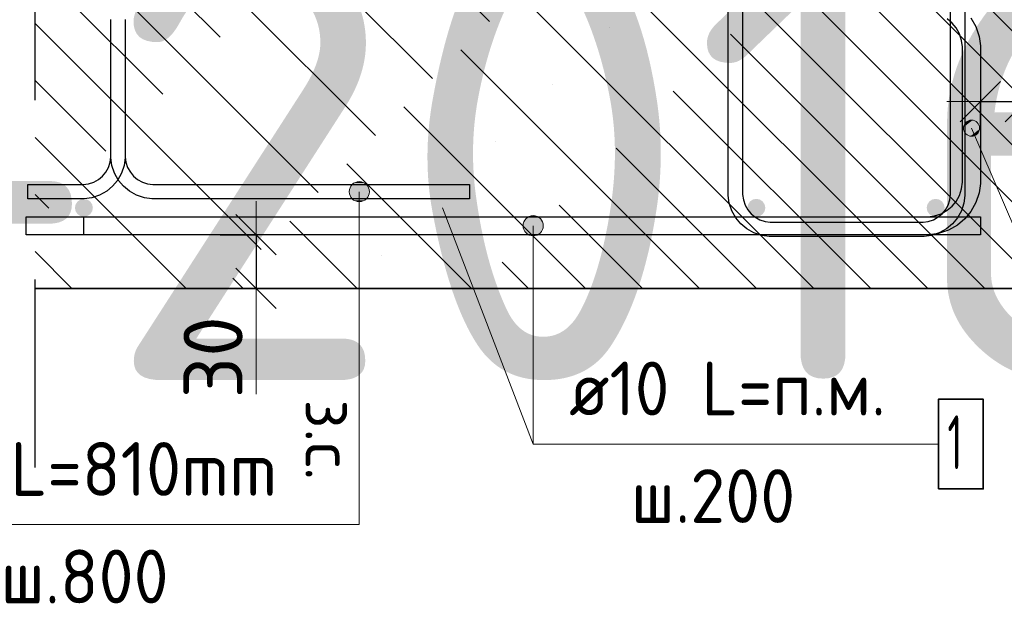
# Model space of a CAD drawing. Header units: metres. Extents: x -38 to 98, y -15 to 19.
# Tile 41 of 64: x 71.916 to 72.465, y 6.092 to 6.418. Entities that reach past the tile are written whole.
import ezdxf

# ---------------------------------------------------------------- set-up
doc = ezdxf.new("R2010")
doc.units = ezdxf.units.M
doc.header["$PDMODE"] = 65
doc.linetypes.add('______4', pattern=[0.135, 0.105, -0.03])
for name, color, linetype, lineweight in [('XR$4$Арм. стержнями нижней зоны', 180, 'Continuous', 35), ('XR$4$Арм.стержн. Арматура края', 96, 'Continuous', 35), ('XR$4$Арм.стержн. Хомут', 240, 'Continuous', 35), ('XR$4$Размерная линия (1)', 7, 'Continuous', 13), ('XR$4$Размерная линия_ общее', 7, 'Continuous', 13)]:
    doc.layers.add(name, color=color, linetype=linetype, lineweight=lineweight)
doc.layers.add('XR$4$Арм.стержн. Фиксатор', color=7, linetype='Continuous', lineweight=35, true_color=0x501e0f)
doc.styles.add('ISOCPEUR', font='txt')
doc.dimstyles.new('DIMSTYLE_17', dxfattribs={"dimtxt": 0.03, "dimasz": 0.03, "dimexe": 0, "dimexo": 0, "dimgap": 0.015, "dimtad": 2, "dimdec": 0, "dimlfac": 1000, "dimrnd": 1, "dimzin": 12, "dimdsep": 46, "dimtxsty": 'ISOCPEUR', "dimblk1": 'ALL_ML_STRICH', "dimblk2": 'ALL_ML_STRICH', "dimsah": 1, "dimcen": 0, "dimclrd": 7, "dimclre": 256, "dimclrt": 7, "dimadec": 0, "dimazin": 0, "dimtfac": 1, "dimtdec": 0, "dimtix": 1, "dimtmove": 2, "dimatfit": 3, "dimfxl": 0, "dimtvp": 1.2, "dimtzin": 0, "dimlwd": 0, "dimlwe": -3, "dimarcsym": 0})
doc.dimstyles.new('DIMSTYLE_19', dxfattribs={"dimtxt": 0.033, "dimasz": 0.0375, "dimexe": 0, "dimexo": 0, "dimgap": 0.0165, "dimtad": 2, "dimdec": 0, "dimlfac": 1000, "dimrnd": 1, "dimzin": 12, "dimdsep": 46, "dimtxsty": 'ISOCPEUR', "dimblk1": 'ALL_ML_STRICH', "dimblk2": 'ALL_ML_STRICH', "dimsah": 1, "dimcen": 0, "dimclrd": 7, "dimclre": 256, "dimclrt": 7, "dimadec": 0, "dimazin": 0, "dimtfac": 1, "dimtdec": 0, "dimtix": 1, "dimtmove": 2, "dimatfit": 3, "dimfxl": 0, "dimtvp": 1.2, "dimtzin": 0, "dimlwd": 0, "dimlwe": -3, "dimarcsym": 0})
doc.dimstyles.new('DIMSTYLE_20', dxfattribs={"dimtxt": 0.03, "dimasz": 0.03, "dimexe": 0, "dimexo": 0, "dimgap": 0.015, "dimtad": 2, "dimdec": 0, "dimlfac": 1000, "dimrnd": 1, "dimzin": 12, "dimdsep": 46, "dimtxsty": 'ISOCPEUR', "dimblk1": 'ALL_ML_STRICH', "dimblk2": 'ALL_ML_STRICH', "dimsah": 1, "dimcen": 0, "dimclrd": 7, "dimclre": 256, "dimclrt": 7, "dimadec": 0, "dimazin": 0, "dimtfac": 1, "dimtdec": 0, "dimtix": 1, "dimtmove": 2, "dimatfit": 3, "dimfxl": 0, "dimtzin": 0, "dimlwd": 0, "dimlwe": -3, "dimarcsym": 0})
doc.dimstyles.new('DIMSTYLE_9', dxfattribs={"dimtxt": 0.033, "dimasz": 0.0375, "dimexe": 0, "dimexo": 0, "dimgap": 0.0165, "dimtad": 2, "dimdec": 0, "dimlfac": 1000, "dimrnd": 1, "dimzin": 12, "dimdsep": 46, "dimtxsty": 'ISOCPEUR', "dimblk1": 'ALL_ML_STRICH', "dimblk2": 'ALL_ML_STRICH', "dimsah": 1, "dimcen": 0, "dimclrd": 7, "dimclre": 256, "dimclrt": 7, "dimadec": 0, "dimazin": 0, "dimtfac": 1, "dimtdec": 0, "dimtix": 1, "dimtmove": 2, "dimatfit": 3, "dimfxl": 0, "dimtzin": 0, "dimlwd": 0, "dimlwe": -3, "dimarcsym": 0})

# ---------------------------------------------------------------- blocks, each defined once
blk = doc.blocks.new('ALL_ML_STRICH')
at = {"color": 0, "linetype": 'ByBlock', "lineweight": -2}
for p, q in [((0, -0.5), (0, 0.5)), ((-0.3, -0.3), (0.3, 0.3)), ((-1, 0), (0.5, 0))]:
    blk.add_line(p, q, dxfattribs=at)
blk = doc.blocks.new('*D325')
at = {"layer": 'DEFPOINTS', "color": 7, "linetype": 'Continuous', "lineweight": 13, "transparency": 33554687}
for p in [(71.92931, 6.30301), (71.86019, 6.26801), (71.91001, 6.26801)]:
    blk.add_point(p, dxfattribs=at)
at = {"layer": 'XR$4$Размерная линия (1)', "color": 9, "linetype": 'Continuous', "lineweight": -2, "true_color": 0xc7c7c7, "transparency": 33554687}
for p, q in [((71.90931, 6.30301), (71.86019, 6.30301)), ((71.89001, 6.26801), (71.86019, 6.26801))]:
    blk.add_line(p, q, dxfattribs=at)
at = {"layer": 'XR$4$Размерная линия (1)', "color": 7, "linetype": 'Continuous', "lineweight": -2, "transparency": 33554687}
blk.add_line((71.86019, 6.26801), (71.86019, 6.30301), dxfattribs=at)
at = {"layer": 'XR$4$Размерная линия (1)', "color": 7, "linetype": 'Continuous', "lineweight": 13, "transparency": 33554687, "xscale": 0.03, "yscale": 0.03, "zscale": 0.03}
for p, rotation in [((71.86019, 6.30301), 90), ((71.86019, 6.26801), 270)]:
    blk.add_blockref('ALL_ML_STRICH', p, dxfattribs=dict(at, rotation=rotation))
at = {"layer": 'XR$4$Размерная линия (1)', "color": 7, "linetype": 'Continuous', "lineweight": 13, "transparency": 33554687, "insert": (71.83761, 6.23096), "char_height": 0.03, "width": 0.06, "attachment_point": 5, "rotation": 90, "style": 'ISOCPEUR'}
blk.add_mtext('\\A1;{35}', dxfattribs=at)
blk = doc.blocks.new('*D326')
at = {"layer": 'DEFPOINTS', "color": 7, "linetype": 'Continuous', "lineweight": 13, "transparency": 33554687}
for p in [(71.92333, 6.43301), (71.86019, 6.30301), (71.92931, 6.30301)]:
    blk.add_point(p, dxfattribs=at)
at = {"layer": 'XR$4$Размерная линия (1)', "color": 9, "linetype": 'Continuous', "lineweight": -2, "true_color": 0xc7c7c7, "transparency": 33554687}
for p, q in [((71.90333, 6.43301), (71.86019, 6.43301)), ((71.90931, 6.30301), (71.86019, 6.30301))]:
    blk.add_line(p, q, dxfattribs=at)
at = {"layer": 'XR$4$Размерная линия (1)', "color": 7, "linetype": 'Continuous', "lineweight": -2, "transparency": 33554687}
blk.add_line((71.86019, 6.30301), (71.86019, 6.43301), dxfattribs=at)
at = {"layer": 'XR$4$Размерная линия (1)', "color": 7, "linetype": 'Continuous', "lineweight": 13, "transparency": 33554687, "xscale": 0.03, "yscale": 0.03, "zscale": 0.03}
for p, rotation in [((71.86019, 6.43301), 90), ((71.86019, 6.30301), 270)]:
    blk.add_blockref('ALL_ML_STRICH', p, dxfattribs=dict(at, rotation=rotation))
at = {"layer": 'XR$4$Размерная линия (1)', "color": 7, "linetype": 'Continuous', "lineweight": 13, "transparency": 33554687, "insert": (71.83769, 6.37251), "char_height": 0.03, "width": 0.09, "attachment_point": 5, "rotation": 90, "style": 'ISOCPEUR'}
blk.add_mtext('\\A1;{130}', dxfattribs=at)
blk = doc.blocks.new('*D328')
at = {"layer": 'DEFPOINTS', "color": 7, "linetype": 'Continuous', "lineweight": 13, "transparency": 33554687}
for p in [(71.92674, 6.46801), (71.78519, 6.26801), (71.92674, 6.26801)]:
    blk.add_point(p, dxfattribs=at)
at = {"layer": 'XR$4$Размерная линия_ общее', "color": 253, "linetype": 'Continuous', "lineweight": -2, "true_color": 0xa0a0a0, "transparency": 33554687}
for p, q in [((71.90674, 6.46801), (71.78519, 6.46801)), ((71.90674, 6.26801), (71.78519, 6.26801))]:
    blk.add_line(p, q, dxfattribs=at)
at = {"layer": 'XR$4$Размерная линия_ общее', "color": 7, "linetype": 'Continuous', "lineweight": -2, "transparency": 33554687}
blk.add_line((71.78519, 6.26801), (71.78519, 6.46801), dxfattribs=at)
at = {"layer": 'XR$4$Размерная линия_ общее', "color": 7, "linetype": 'Continuous', "lineweight": 13, "transparency": 33554687, "xscale": 0.0375, "yscale": 0.0375, "zscale": 0.0375}
for p, rotation in [((71.78519, 6.46801), 90), ((71.78519, 6.26801), 270)]:
    blk.add_blockref('ALL_ML_STRICH', p, dxfattribs=dict(at, rotation=rotation))
at = {"layer": 'XR$4$Размерная линия_ общее', "color": 7, "linetype": 'Continuous', "lineweight": 13, "transparency": 33554687, "insert": (71.76119, 6.36966), "char_height": 0.033, "width": 0.099, "attachment_point": 5, "rotation": 90, "style": 'ISOCPEUR'}
blk.add_mtext('\\A1;{200}', dxfattribs=at)
blk = doc.blocks.new('*D331')
at = {"layer": 'DEFPOINTS', "color": 7, "linetype": 'Continuous', "lineweight": 13, "transparency": 33554687}
for p in [(72.45179, 6.37232), (72.45179, 6.33733), (72.47679, 6.33233)]:
    blk.add_point(p, dxfattribs=at)
at = {"layer": 'XR$4$Размерная линия_ общее', "color": 253, "linetype": 'Continuous', "lineweight": -2, "true_color": 0xa0a0a0, "transparency": 33554687}
for p, q in [((72.45179, 6.35733), (72.45179, 6.37232)), ((72.47679, 6.35233), (72.47679, 6.37232))]:
    blk.add_line(p, q, dxfattribs=at)
at = {"layer": 'XR$4$Размерная линия_ общее', "color": 7, "linetype": 'Continuous', "lineweight": -2, "transparency": 33554687}
blk.add_line((72.45179, 6.37232), (72.47679, 6.37232), dxfattribs=at)
at = {"layer": 'XR$4$Размерная линия_ общее', "color": 7, "linetype": 'Continuous', "lineweight": 13, "transparency": 33554687, "xscale": 0.0375, "yscale": 0.0375, "zscale": 0.0375, "rotation": 180}
blk.add_blockref('ALL_ML_STRICH', (72.45179, 6.37232), dxfattribs=at)
at = {"layer": 'XR$4$Размерная линия_ общее', "color": 7, "linetype": 'Continuous', "lineweight": 13, "transparency": 33554687, "xscale": 0.0375, "yscale": 0.0375, "zscale": 0.0375}
blk.add_blockref('ALL_ML_STRICH', (72.47679, 6.37232), dxfattribs=at)
at = {"layer": 'XR$4$Размерная линия_ общее', "color": 7, "linetype": 'Continuous', "lineweight": 13, "transparency": 33554687, "insert": (72.52351, 6.39632), "char_height": 0.033, "width": 0.066, "attachment_point": 5, "style": 'ISOCPEUR'}
blk.add_mtext('\\A1;{25}', dxfattribs=at)
at = {"layer": 'XR$4$Размерная линия_ общее', "color": 7, "linetype": 'Continuous', "lineweight": 13, "transparency": 33554687, "insert": (72.49657, 6.37211), "char_height": 0.027, "width": 0.00135, "attachment_point": 1, "line_spacing_factor": 0.60241, "style": 'ISOCPEUR'}
blk.add_mtext('з.с.', dxfattribs=at)
blk = doc.blocks.new('*D332')
at = {"layer": 'DEFPOINTS', "color": 7, "linetype": 'Continuous', "lineweight": 13, "transparency": 33554687}
for p in [(72.00784, 6.29801), (72.04782, 6.29801), (72.00784, 6.26801)]:
    blk.add_point(p, dxfattribs=at)
at = {"layer": 'XR$4$Размерная линия_ общее', "color": 253, "linetype": 'Continuous', "lineweight": -2, "true_color": 0xa0a0a0, "transparency": 33554687}
for p, q in [((72.02784, 6.29801), (72.04782, 6.29801)), ((72.02784, 6.26801), (72.04782, 6.26801))]:
    blk.add_line(p, q, dxfattribs=at)
at = {"layer": 'XR$4$Размерная линия_ общее', "color": 7, "linetype": 'Continuous', "lineweight": -2, "transparency": 33554687}
blk.add_line((72.04782, 6.29801), (72.04782, 6.26801), dxfattribs=at)
at = {"layer": 'XR$4$Размерная линия_ общее', "color": 7, "linetype": 'Continuous', "lineweight": 13, "transparency": 33554687, "xscale": 0.0375, "yscale": 0.0375, "zscale": 0.0375}
for p, rotation in [((72.04782, 6.29801), 90), ((72.04782, 6.26801), 270)]:
    blk.add_blockref('ALL_ML_STRICH', p, dxfattribs=dict(at, rotation=rotation))
at = {"layer": 'XR$4$Размерная линия_ общее', "color": 7, "linetype": 'Continuous', "lineweight": 13, "transparency": 33554687, "insert": (72.02382, 6.22959), "char_height": 0.033, "width": 0.066, "attachment_point": 5, "rotation": 90, "style": 'ISOCPEUR'}
blk.add_mtext('\\A1;{30}', dxfattribs=at)
at = {"layer": 'XR$4$Размерная линия_ общее', "color": 7, "linetype": 'Continuous', "lineweight": 13, "transparency": 33554687, "insert": (72.10236, 6.2061), "char_height": 0.027, "width": 0.00135, "attachment_point": 1, "rotation": 270, "line_spacing_factor": 0.60241, "style": 'ISOCPEUR'}
blk.add_mtext('з.с.', dxfattribs=at)

msp = doc.modelspace()

# ---------------------------------------------------------------- hatches: boundary and pattern name
at = {"linetype": 'Continuous', "lineweight": 13, "transparency": 33554687}
h = msp.add_hatch(dxfattribs=at)
h.set_pattern_fill('__________540', scale=0.015, style=0, pattern_type=2)
h.set_pattern_definition([(135, (0, 0), (-0.031819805, -0.031819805), [0.4, -0.05, 0, -0.05]), (135, (-0.01591, -0.01591), (-0.031819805, -0.031819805), [0.8, -0.1, 0.1, -0.1])])
h.paths.add_polyline_path([(72.47679, 6.26801), (72.47679, 6.46801), (71.92453, 6.46801), (71.92453, 6.26801)], flags=0)
at = {"layer": 'XR$4$Арм. стержнями нижней зоны', "linetype": 'Continuous', "lineweight": 50, "transparency": 33554687}
for points in [[(71.95679, 6.31301), (71.95641, 6.31493), (71.95532, 6.31655), (71.9537, 6.31763), (71.95179, 6.31801), (71.94988, 6.31763), (71.94825, 6.31655), (71.94717, 6.31493), (71.94679, 6.31301), (71.94717, 6.3111), (71.94825, 6.30948), (71.94988, 6.30839), (71.95179, 6.30801), (71.9537, 6.30839), (71.95532, 6.30948), (71.95641, 6.3111)], [(72.15679, 6.31301), (72.15641, 6.31493), (72.15532, 6.31655), (72.1537, 6.31763), (72.15179, 6.31801), (72.14988, 6.31763), (72.14825, 6.31655), (72.14717, 6.31493), (72.14679, 6.31301), (72.14717, 6.3111), (72.14825, 6.30948), (72.14988, 6.30839), (72.15179, 6.30801), (72.1537, 6.30839), (72.15532, 6.30948), (72.15641, 6.3111)], [(72.33179, 6.31301), (72.33141, 6.31493), (72.33033, 6.31655), (72.3287, 6.31763), (72.32679, 6.31801), (72.32488, 6.31763), (72.32325, 6.31655), (72.32217, 6.31493), (72.32179, 6.31301), (72.32217, 6.3111), (72.32325, 6.30948), (72.32488, 6.30839), (72.32679, 6.30801), (72.3287, 6.30839), (72.33033, 6.30948), (72.33141, 6.3111)], [(72.43179, 6.31301), (72.43141, 6.31493), (72.43033, 6.31655), (72.4287, 6.31763), (72.42679, 6.31801), (72.42488, 6.31763), (72.42325, 6.31655), (72.42217, 6.31493), (72.42179, 6.31301), (72.42217, 6.3111), (72.42325, 6.30948), (72.42488, 6.30839), (72.42679, 6.30801), (72.4287, 6.30839), (72.43033, 6.30948), (72.43141, 6.3111)]]:
    msp.add_hatch(color=4, dxfattribs=at).paths.add_polyline_path(points)
at = {"layer": 'XR$4$Арм. стержнями нижней зоны', "linetype": 'Continuous', "lineweight": 13, "transparency": 33554687}
for points in [[(72.19673, 6.30301), (72.20798, 6.30301), (72.20719, 6.30582)], [(72.19673, 6.30301), (72.20719, 6.30582), (72.19751, 6.30582)], [(72.19751, 6.30582), (72.20719, 6.30582), (72.20516, 6.30785)], [(72.19751, 6.30582), (72.20516, 6.30785), (72.19954, 6.30785)], [(72.19954, 6.30785), (72.20516, 6.30785), (72.20235, 6.30864)], [(72.19751, 6.3002), (72.20798, 6.30301), (72.19673, 6.30301)], [(72.19751, 6.3002), (72.20719, 6.3002), (72.20798, 6.30301)], [(72.19954, 6.29817), (72.20719, 6.3002), (72.19751, 6.3002)], [(72.19954, 6.29817), (72.20516, 6.29817), (72.20719, 6.3002)], [(72.20516, 6.29817), (72.19954, 6.29817), (72.20235, 6.29739)]]:
    msp.add_hatch(color=7, dxfattribs=at).paths.add_polyline_path(points)
at = {"layer": 'XR$4$Арм.стержн. Арматура края', "linetype": 'Continuous', "lineweight": 13, "transparency": 33554687}
for points in [[(72.44235, 6.35799), (72.44946, 6.36104), (72.44733, 6.36189)], [(72.44235, 6.35799), (72.44733, 6.36189), (72.4432, 6.36012)], [(72.44265, 6.35567), (72.44946, 6.36104), (72.44235, 6.35799)], [(72.44265, 6.35567), (72.45092, 6.35922), (72.44946, 6.36104)], [(72.44412, 6.35385), (72.45092, 6.35922), (72.44265, 6.35567)], [(72.4432, 6.36012), (72.44733, 6.36189), (72.44501, 6.36158)], [(72.44412, 6.35385), (72.45123, 6.35691), (72.45092, 6.35922)], [(72.44625, 6.353), (72.45123, 6.35691), (72.44412, 6.35385)], [(72.44625, 6.353), (72.45038, 6.35478), (72.45123, 6.35691)], [(72.45038, 6.35478), (72.44625, 6.353), (72.44856, 6.35331)]]:
    msp.add_hatch(color=7, dxfattribs=at).paths.add_polyline_path(points)
at = {"layer": 'XR$4$Арм.стержн. Фиксатор', "linetype": 'Continuous', "lineweight": 13, "transparency": 33554687}
for points in [[(72.10053, 6.32482), (72.1102, 6.32482), (72.10818, 6.32685)], [(72.10053, 6.32482), (72.10818, 6.32685), (72.10255, 6.32685)], [(72.10255, 6.32685), (72.10818, 6.32685), (72.10537, 6.32764)], [(72.09974, 6.32201), (72.11099, 6.32201), (72.1102, 6.32482)], [(72.09974, 6.32201), (72.1102, 6.32482), (72.10053, 6.32482)], [(72.10053, 6.3192), (72.11099, 6.32201), (72.09974, 6.32201)], [(72.10053, 6.3192), (72.1102, 6.3192), (72.11099, 6.32201)], [(72.10255, 6.31717), (72.1102, 6.3192), (72.10053, 6.3192)], [(72.10255, 6.31717), (72.10818, 6.31717), (72.1102, 6.3192)], [(72.10818, 6.31717), (72.10255, 6.31717), (72.10537, 6.31639)]]:
    msp.add_hatch(color=7, dxfattribs=at).paths.add_polyline_path(points)

# ---------------------------------------------------------------- linework, layer by layer
at = {"color": 7, "linetype": '______4', "lineweight": 25, "transparency": 33554687}
msp.add_line((71.92453, 6.16801), (71.92453, 6.56801), dxfattribs=at)
at = {"color": 7, "linetype": 'Continuous', "lineweight": 13, "transparency": 33554687}
for p, q in [((72.15179, 6.31301), (72.20235, 6.18118)), ((72.04782, 6.26801), (72.04782, 6.20901))]:
    msp.add_line(p, q, dxfattribs=at)
at = {"color": 7, "linetype": 'Continuous', "lineweight": 35, "transparency": 33554687}
msp.add_line((71.92453, 6.26801), (72.47679, 6.26801), dxfattribs=at)
at = {"layer": 'XR$4$Арм. стержнями нижней зоны', "color": 7, "linetype": 'Continuous', "lineweight": 13, "transparency": 33554687}
for p, q in [((72.20235, 6.30864), (72.20235, 6.30864)), ((72.19673, 6.30301), (72.19673, 6.30301)), ((72.20235, 6.18118), (72.20235, 6.30301)), ((72.20798, 6.30301), (72.20798, 6.30301)), ((72.20235, 6.29739), (72.20235, 6.29739)), ((72.20235, 6.18118), (72.42835, 6.18118))]:
    msp.add_line(p, q, dxfattribs=at)
at = {"layer": 'XR$4$Арм. стержнями нижней зоны', "color": 4, "linetype": 'Continuous', "lineweight": 25, "transparency": 33554687}
msp.add_lwpolyline([(72.45179, 6.29801), (71.91953, 6.29801), (71.91953, 6.30801), (72.45179, 6.30801), (72.45179, 6.29801)], dxfattribs=at)
msp.add_lwpolyline([(72.45179, 6.29801), (71.91953, 6.29801), (71.91953, 6.30801), (72.45179, 6.30801), (72.45179, 6.29801)], dxfattribs=at)
at = {"layer": 'XR$4$Арм. стержнями нижней зоны', "color": 7, "linetype": 'Continuous', "lineweight": 35, "transparency": 33554687}
msp.add_lwpolyline([(72.42835, 6.15618), (72.45335, 6.15618), (72.45335, 6.20618), (72.42835, 6.20618), (72.42835, 6.15618)], dxfattribs=at)
at = {"layer": 'XR$4$Арм. стержнями нижней зоны', "color": 7, "linetype": 'Continuous', "lineweight": 13, "transparency": 33554687}
msp.add_circle((72.20235, 6.30301), 0.00563, dxfattribs=at)
at = {"layer": 'XR$4$Арм.стержн. Арматура края', "color": 7, "linetype": 'Continuous', "lineweight": 13, "transparency": 33554687}
for p, q in [((72.44501, 6.36158), (72.44501, 6.36158)), ((72.45092, 6.35922), (72.45092, 6.35922)), ((72.44265, 6.35567), (72.44265, 6.35567)), ((72.51838, 6.19063), (72.44679, 6.35745)), ((72.44856, 6.35331), (72.44856, 6.35331))]:
    msp.add_line(p, q, dxfattribs=at)
at = {"layer": 'XR$4$Арм.стержн. Арматура края', "color": 4, "linetype": 'Continuous', "lineweight": 25, "transparency": 33554687}
for points in [[(72.44646, 6.41911), (72.44927, 6.4141), (72.45106, 6.40866), (72.45179, 6.40345), (72.45179, 6.32658), (72.45106, 6.32136), (72.44927, 6.31592), (72.44646, 6.31091), (72.44302, 6.30678), (72.43889, 6.30334), (72.43388, 6.30053), (72.42844, 6.29874), (72.42322, 6.29801), (71.95179, 6.29801), (71.95179, 6.30801)], [(72.44646, 6.41911), (72.44927, 6.4141), (72.45106, 6.40866), (72.45179, 6.40345), (72.45179, 6.32658), (72.45106, 6.32136), (72.44927, 6.31592), (72.44646, 6.31091), (72.44302, 6.30678), (72.43889, 6.30334), (72.43388, 6.30053), (72.42844, 6.29874), (72.42322, 6.29801), (71.95179, 6.29801), (71.95179, 6.30801)], [(71.95179, 6.30801), (72.42253, 6.30801), (72.42617, 6.30852), (72.42983, 6.30973), (72.43319, 6.31161), (72.43592, 6.31388), (72.43819, 6.31661), (72.44007, 6.31997), (72.44128, 6.32363), (72.44179, 6.32727), (72.44179, 6.40276), (72.44128, 6.40639), (72.44007, 6.41006), (72.43819, 6.41341), (72.43592, 6.41614), (72.43319, 6.41842)], [(71.95179, 6.30801), (72.42253, 6.30801), (72.42617, 6.30852), (72.42983, 6.30973), (72.43319, 6.31161), (72.43592, 6.31388), (72.43819, 6.31661), (72.44007, 6.31997), (72.44128, 6.32363), (72.44179, 6.32727), (72.44179, 6.40276), (72.44128, 6.40639), (72.44007, 6.41006), (72.43819, 6.41341), (72.43592, 6.41614), (72.43319, 6.41842)]]:
    msp.add_lwpolyline(points, dxfattribs=at)
at = {"layer": 'XR$4$Арм.стержн. Арматура края', "color": 7, "linetype": 'Continuous', "lineweight": 13, "transparency": 33554687}
msp.add_circle((72.44679, 6.35745), 0.0045, dxfattribs=at)
at = {"layer": 'XR$4$Арм.стержн. Фиксатор', "color": 7, "linetype": 'Continuous', "lineweight": 13, "transparency": 33554687}
for p, q in [((72.10537, 6.32764), (72.10537, 6.32764)), ((72.09974, 6.32201), (72.09974, 6.32201)), ((72.10537, 6.13629), (72.10537, 6.32201)), ((72.11099, 6.32201), (72.11099, 6.32201)), ((72.10537, 6.31639), (72.10537, 6.31639)), ((71.82237, 6.13629), (72.10537, 6.13629))]:
    msp.add_line(p, q, dxfattribs=at)
at = {"layer": 'XR$4$Арм.стержн. Фиксатор', "color": 40, "linetype": 'Continuous', "lineweight": 25, "transparency": 33554687}
for points in [[(71.92053, 6.32601), (71.9514, 6.32601), (71.95431, 6.32642), (71.95724, 6.32738), (71.95993, 6.32889), (71.96211, 6.33071), (71.96393, 6.33289), (71.96544, 6.33558), (71.9664, 6.33851), (71.96681, 6.34142), (71.96681, 6.41801)], [(71.97481, 6.41801), (71.97481, 6.34086), (71.97423, 6.33669), (71.97279, 6.33234), (71.97055, 6.32833), (71.96779, 6.32503), (71.96449, 6.32227), (71.96048, 6.32003), (71.95613, 6.31859), (71.95196, 6.31801), (71.92053, 6.31801), (71.92053, 6.32601)], [(71.97481, 6.41801), (71.97481, 6.34142), (71.97521, 6.33851), (71.97618, 6.33558), (71.97768, 6.33289), (71.97951, 6.33071), (71.98169, 6.32889), (71.98437, 6.32738), (71.98731, 6.32642), (71.99021, 6.32601), (72.16681, 6.32601), (72.16681, 6.31801), (71.98966, 6.31801), (71.98549, 6.31859), (71.98114, 6.32003), (71.97713, 6.32227), (71.97383, 6.32503), (71.97107, 6.32833), (71.96882, 6.33234), (71.96739, 6.33669), (71.96681, 6.34086), (71.96681, 6.41801)]]:
    msp.add_lwpolyline(points, dxfattribs=at)
at = {"layer": 'XR$4$Арм.стержн. Фиксатор', "color": 7, "linetype": 'Continuous', "lineweight": 13, "transparency": 33554687}
msp.add_circle((72.10537, 6.32201), 0.00563, dxfattribs=at)
at = {"layer": 'XR$4$Арм.стержн. Хомут', "color": 40, "linetype": 'Continuous', "lineweight": 25, "transparency": 33554687}
for points in [[(72.44314, 6.61016), (72.44314, 6.31986), (72.44256, 6.31569), (72.44113, 6.31134), (72.43888, 6.30733), (72.43612, 6.30403), (72.43282, 6.30127), (72.42881, 6.29903), (72.42446, 6.29759), (72.42029, 6.29701), (72.33399, 6.29701), (72.32982, 6.29759), (72.32547, 6.29903), (72.32146, 6.30127), (72.31816, 6.30403), (72.3154, 6.30733), (72.31316, 6.31134), (72.31172, 6.31569), (72.31114, 6.31986), (72.31114, 6.60132)], [(72.44314, 6.61016), (72.44314, 6.31986), (72.44256, 6.31569), (72.44113, 6.31134), (72.43888, 6.30733), (72.43612, 6.30403), (72.43282, 6.30127), (72.42881, 6.29903), (72.42446, 6.29759), (72.42029, 6.29701), (72.33399, 6.29701), (72.32982, 6.29759), (72.32547, 6.29903), (72.32146, 6.30127), (72.31816, 6.30403), (72.3154, 6.30733), (72.31316, 6.31134), (72.31172, 6.31569), (72.31114, 6.31986), (72.31114, 6.60132)], [(72.31914, 6.60052), (72.31914, 6.32042), (72.31955, 6.31751), (72.32051, 6.31458), (72.32202, 6.31189), (72.32384, 6.30971), (72.32602, 6.30789), (72.3287, 6.30638), (72.33164, 6.30542), (72.33455, 6.30501), (72.41973, 6.30501), (72.42264, 6.30542), (72.42558, 6.30638), (72.42826, 6.30789), (72.43044, 6.30971), (72.43226, 6.31189), (72.43377, 6.31458), (72.43474, 6.31751), (72.43514, 6.32042), (72.43514, 6.60961)], [(72.31914, 6.60052), (72.31914, 6.32042), (72.31955, 6.31751), (72.32051, 6.31458), (72.32202, 6.31189), (72.32384, 6.30971), (72.32602, 6.30789), (72.3287, 6.30638), (72.33164, 6.30542), (72.33455, 6.30501), (72.41973, 6.30501), (72.42264, 6.30542), (72.42558, 6.30638), (72.42826, 6.30789), (72.43044, 6.30971), (72.43226, 6.31189), (72.43377, 6.31458), (72.43474, 6.31751), (72.43514, 6.32042), (72.43514, 6.60961)]]:
    msp.add_lwpolyline(points, dxfattribs=at)

# ---------------------------------------------------------------- texts
at = {"color": 7, "linetype": 'Continuous', "lineweight": 35, "transparency": 33554687, "insert": (70.08935, 6.21687), "char_height": 0.25, "width": 2.743715, "attachment_point": 7, "style": 'ISOCPEUR'}
msp.add_mtext('\\W0.96;ГОСТ 34028-2016', dxfattribs=at)
at = {"layer": 'XR$4$Арм. стержнями нижней зоны', "color": 7, "linetype": 'Continuous', "lineweight": 25, "transparency": 33554687, "char_height": 0.03, "attachment_point": 7, "style": 'ISOCPEUR'}
for s, insert, width in [('\\W0.94;ø10 L=п.м.', (72.22235, 6.19718), 0.1999832), ('\\W0.56;1', (72.43335, 6.16718), 0.0233333), ('\\W0.95;ш.200 ', (72.25685, 6.13718), 0.1311995)]:
    msp.add_mtext(s, dxfattribs=dict(at, insert=insert, width=width))
at = {"layer": 'XR$4$Арм.стержн. Фиксатор', "color": 7, "linetype": 'Continuous', "lineweight": 25, "transparency": 33554687, "char_height": 0.03, "attachment_point": 7, "style": 'ISOCPEUR'}
for s, insert, width in [('\\W0.95;ø8 L=810mm ', (71.84837, 6.15229), 0.2511828), ('\\W0.95;ш.800 ', (71.90537, 6.09229), 0.1311997)]:
    msp.add_mtext(s, dxfattribs=dict(at, insert=insert, width=width))

# ---------------------------------------------------------------- dimensions: what is measured, and where the dimension line sits
at = {"layer": 'XR$4$Размерная линия (1)', "color": 7, "linetype": 'Continuous', "lineweight": 13, "transparency": 33554687}
for base, p1, p2, dimstyle, picture, middle in [((71.86019, 6.43301), (71.90931, 6.30301), (71.90333, 6.43301), 'DIMSTYLE_20', '*D326', (71.83769, 6.37251)), ((71.86019, 6.30301), (71.89001, 6.26801), (71.90931, 6.30301), 'DIMSTYLE_17', '*D325', (71.83761, 6.23096))]:
    dim = msp.add_linear_dim(base=base, p1=p1, p2=p2, angle=90, dimstyle=dimstyle, override={"dimpost": '<>', "dimclrd": 7, "dimclre": 9, "dimclrt": 7, "dimlwd": 0, "dimlwe": 65533}, dxfattribs=at)
    dim.commit()
    dim.dimension.update_dxf_attribs({"geometry": picture, "text_midpoint": middle, "dimtype": 160})
at = {"layer": 'XR$4$Размерная линия_ общее', "color": 7, "linetype": 'Continuous', "lineweight": 13, "transparency": 33554687}
dim = msp.add_linear_dim(base=(71.78519, 6.46801), p1=(71.90674, 6.26801), p2=(71.90674, 6.46801), angle=90, dimstyle='DIMSTYLE_9', override={"dimpost": '<>', "dimclrd": 7, "dimclre": 253, "dimclrt": 7, "dimlwd": 0, "dimlwe": 65533}, dxfattribs=at)
dim.commit()
dim.dimension.update_dxf_attribs({"geometry": '*D328', "text_midpoint": (71.76119, 6.36966), "dimtype": 160})
dim = msp.add_linear_dim(base=(72.47679, 6.37232), p1=(72.45179, 6.35733), p2=(72.47679, 6.35233), text='<>\\Xз.с.', dimstyle='DIMSTYLE_19', override={"dimpost": '<>', "dimclrd": 7, "dimclre": 253, "dimclrt": 7, "dimlwd": 0, "dimlwe": 65533}, dxfattribs=at)
dim.commit()
dim.dimension.update_dxf_attribs({"geometry": '*D331', "text_midpoint": (72.52351, 6.39632), "dimtype": 160})
dim = msp.add_linear_dim(base=(72.04782, 6.26801), p1=(72.02784, 6.29801), p2=(72.02784, 6.26801), angle=270, text='<>\\Xз.с.', dimstyle='DIMSTYLE_19', override={"dimpost": '<>', "dimclrd": 7, "dimclre": 253, "dimclrt": 7, "dimlwd": 0, "dimlwe": 65533}, dxfattribs=at)
dim.commit()
dim.dimension.update_dxf_attribs({"geometry": '*D332', "text_midpoint": (72.02382, 6.22959), "dimtype": 160})

doc.saveas('drawing.dxf')
